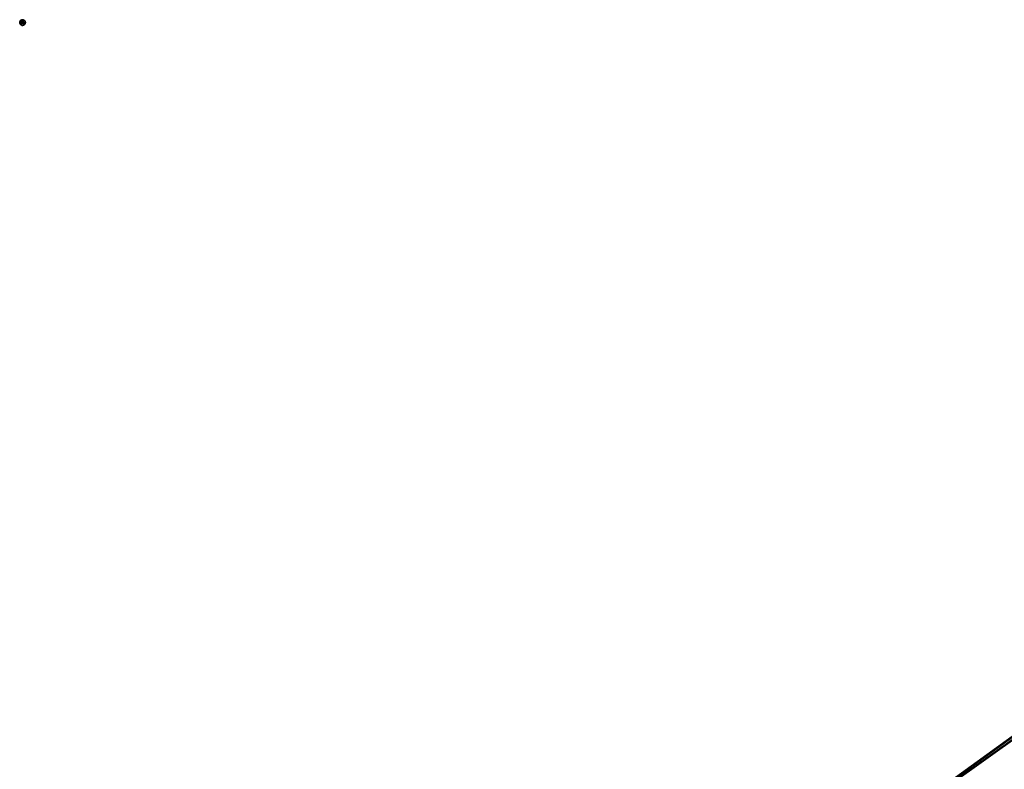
# Model space of a CAD drawing. Header units: metres. Extents: x 93672 to 93855, y 1247193 to 1247330.
# Tile 246 of 256: x 93730 to 93765, y 1247270 to 1247297. Entities that reach past the tile are written whole.
import ezdxf

# ---------------------------------------------------------------- set-up
doc = ezdxf.new("R2010")
doc.units = ezdxf.units.M
for name, color, linetype in [('BKK_Lavspent_luft_flyttes', 160, 'Continuous'), ('Master_stolper_saneres', 10, 'Continuous'), ('Telenor_luft_flyttes', 50, 'Continuous')]:
    doc.layers.add(name, color=color, linetype=linetype)

msp = doc.modelspace()

# ---------------------------------------------------------------- linework, layer by layer
at = {"layer": 'BKK_Lavspent_luft_flyttes'}
msp.add_polyline3d([(93732.222, 1247247.677, 11.185), (93756.399, 1247265.302, 10.807), (93784.504, 1247285.339, 9.267)], dxfattribs=at)
at = {"layer": 'Telenor_luft_flyttes'}
msp.add_polyline3d([(93757.507, 1247266.122, 10.719), (93784.554, 1247285.702, 9.208)], dxfattribs=at)

# ---------------------------------------------------------------- meshes
at = {"layer": 'BKK_Lavspent_luft_flyttes'}
mesh = msp.add_polyface(dxfattribs=at)
corners = [(93756.403, 1247265.297, 10.805), (93784.507, 1247285.335, 9.266), (93756.402, 1247265.298, 10.806), (93784.506, 1247285.336, 9.266), (93756.401, 1247265.299, 10.807), (93784.505, 1247285.337, 9.267), (93756.401, 1247265.3, 10.807), (93784.505, 1247285.338, 9.267), (93756.4, 1247265.301, 10.807), (93784.504, 1247285.339, 9.267), (93756.399, 1247265.302, 10.807), (93784.503, 1247285.34, 9.267), (93756.398, 1247265.303, 10.807), (93784.502, 1247285.341, 9.267), (93756.398, 1247265.304, 10.807), (93784.502, 1247285.342, 9.266), (93756.397, 1247265.305, 10.807), (93784.501, 1247285.343, 9.266), (93756.396, 1247265.306, 10.806), (93784.5, 1247285.343, 9.265), (93756.396, 1247265.307, 10.806), (93784.5, 1247285.344, 9.264), (93756.395, 1247265.308, 10.805), (93784.499, 1247285.345, 9.264), (93756.394, 1247265.309, 10.804), (93784.499, 1247285.346, 9.262), (93756.394, 1247265.309, 10.803), (93784.498, 1247285.346, 9.261), (93756.394, 1247265.31, 10.802), (93784.498, 1247285.346, 9.26), (93756.393, 1247265.31, 10.801), (93784.498, 1247285.347, 9.259), (93756.393, 1247265.31, 10.799), (93784.498, 1247285.347, 9.258), (93756.393, 1247265.31, 10.798), (93784.497, 1247285.347, 9.256), (93756.393, 1247265.31, 10.797), (93784.498, 1247285.347, 9.255), (93756.393, 1247265.31, 10.796), (93784.498, 1247285.346, 9.254), (93756.393, 1247265.31, 10.794), (93784.498, 1247285.346, 9.253), (93756.393, 1247265.31, 10.793), (93784.498, 1247285.345, 9.252), (93756.394, 1247265.309, 10.792), (93784.499, 1247285.345, 9.251), (93756.394, 1247265.308, 10.791), (93784.499, 1247285.344, 9.25), (93756.395, 1247265.308, 10.79), (93784.5, 1247285.343, 9.249), (93756.395, 1247265.307, 10.789), (93784.5, 1247285.342, 9.248), (93756.396, 1247265.306, 10.789), (93784.501, 1247285.341, 9.248), (93756.396, 1247265.305, 10.788), (93784.502, 1247285.34, 9.247), (93756.397, 1247265.304, 10.788), (93784.502, 1247285.339, 9.247), (93756.398, 1247265.303, 10.787), (93784.503, 1247285.338, 9.247), (93756.399, 1247265.302, 10.787), (93784.504, 1247285.337, 9.247), (93756.399, 1247265.301, 10.788), (93784.505, 1247285.336, 9.247), (93756.4, 1247265.3, 10.788), (93784.505, 1247285.335, 9.248), (93756.401, 1247265.299, 10.788), (93784.506, 1247285.334, 9.249), (93756.402, 1247265.298, 10.789), (93784.507, 1247285.333, 9.249), (93756.402, 1247265.297, 10.79), (93784.507, 1247285.333, 9.25), (93756.403, 1247265.296, 10.79)]
mesh.append_faces([[corners[k] for k in face] for face in [(0, 1, 2), (2, 3, 4), (4, 5, 6), (6, 7, 8), (8, 9, 10), (10, 11, 12), (12, 13, 14), (14, 15, 16), (16, 17, 18), (18, 19, 20), (20, 21, 22), (22, 23, 24), (24, 25, 26), (26, 27, 28), (28, 29, 30), (30, 31, 32), (32, 33, 34), (34, 35, 36), (36, 37, 38), (38, 39, 40), (40, 41, 42), (42, 43, 44), (44, 45, 46), (46, 47, 48), (48, 49, 50), (50, 51, 52), (52, 53, 54), (54, 55, 56), (56, 57, 58), (58, 59, 60), (60, 61, 62), (62, 63, 64), (64, 65, 66), (66, 67, 68), (68, 69, 70), (70, 71, 72)]])
mesh = msp.add_polyface(dxfattribs=at)
corners = [(93756.405, 1247265.294, 10.797), (93784.509, 1247285.331, 9.258), (93756.405, 1247265.294, 10.799), (93784.509, 1247285.331, 9.26), (93756.404, 1247265.295, 10.8), (93784.509, 1247285.331, 9.261), (93756.404, 1247265.295, 10.801), (93784.509, 1247285.332, 9.262), (93756.404, 1247265.295, 10.802), (93784.508, 1247285.332, 9.263), (93756.404, 1247265.296, 10.803), (93784.508, 1247285.333, 9.264), (93756.403, 1247265.297, 10.804), (93784.507, 1247285.334, 9.265), (93756.403, 1247265.297, 10.805), (93756.398, 1247265.304, 10.807), (93784.502, 1247285.341, 9.267), (93784.502, 1247285.342, 9.266), (93756.397, 1247265.305, 10.807), (93784.501, 1247285.343, 9.266), (93756.396, 1247265.306, 10.806), (93784.5, 1247285.343, 9.265), (93756.396, 1247265.307, 10.806), (93784.5, 1247285.344, 9.264), (93756.395, 1247265.308, 10.805), (93784.499, 1247285.345, 9.264), (93756.394, 1247265.309, 10.804), (93784.499, 1247285.346, 9.262), (93756.394, 1247265.309, 10.803), (93784.498, 1247285.346, 9.261), (93756.394, 1247265.31, 10.802), (93784.498, 1247285.346, 9.26), (93756.393, 1247265.31, 10.801), (93784.498, 1247285.347, 9.259), (93756.393, 1247265.31, 10.799), (93784.498, 1247285.347, 9.258), (93756.393, 1247265.31, 10.798), (93784.497, 1247285.347, 9.256), (93756.393, 1247265.31, 10.797), (93784.498, 1247285.347, 9.255), (93756.393, 1247265.31, 10.796), (93784.498, 1247285.346, 9.254), (93756.393, 1247265.31, 10.794), (93784.498, 1247285.346, 9.253), (93756.393, 1247265.31, 10.793), (93784.498, 1247285.345, 9.252), (93756.394, 1247265.309, 10.792), (93784.499, 1247285.345, 9.251), (93756.394, 1247265.308, 10.791), (93784.499, 1247285.344, 9.25), (93756.395, 1247265.308, 10.79), (93784.5, 1247285.343, 9.249), (93756.395, 1247265.307, 10.789), (93784.5, 1247285.342, 9.248), (93756.396, 1247265.306, 10.789), (93784.501, 1247285.341, 9.248), (93756.396, 1247265.305, 10.788), (93784.502, 1247285.34, 9.247), (93756.397, 1247265.304, 10.788), (93784.502, 1247285.339, 9.247), (93756.398, 1247265.303, 10.787), (93784.503, 1247285.338, 9.247), (93756.403, 1247265.296, 10.79), (93784.508, 1247285.332, 9.251), (93756.403, 1247265.296, 10.791), (93784.508, 1247285.331, 9.252), (93756.404, 1247265.295, 10.793), (93784.509, 1247285.331, 9.253), (93756.404, 1247265.295, 10.794), (93784.509, 1247285.331, 9.255), (93756.404, 1247265.294, 10.795), (93784.509, 1247285.331, 9.256), (93756.404, 1247265.294, 10.796), (93784.509, 1247285.33, 9.257), (93756.405, 1247265.294, 10.797)]
mesh.append_faces([[corners[k] for k in face] for face in [(0, 1, 2), (2, 3, 4), (4, 5, 6), (6, 7, 8), (8, 9, 10), (10, 11, 12), (12, 13, 14), (15, 16, 17), (18, 17, 19), (20, 19, 21), (22, 21, 23), (24, 23, 25), (26, 25, 27), (28, 27, 29), (30, 29, 31), (32, 31, 33), (34, 33, 35), (36, 35, 37), (38, 37, 39), (40, 39, 41), (42, 41, 43), (44, 43, 45), (46, 45, 47), (48, 47, 49), (50, 49, 51), (52, 51, 53), (54, 53, 55), (56, 55, 57), (58, 57, 59), (60, 59, 61), (62, 63, 64), (64, 65, 66), (66, 67, 68), (68, 69, 70), (70, 71, 72), (72, 73, 74)]])
mesh = msp.add_polyface(dxfattribs=at)
corners = [(93756.405, 1247265.294, 10.797), (93784.509, 1247285.33, 9.257), (93784.509, 1247285.331, 9.258), (93756.405, 1247265.294, 10.799), (93784.509, 1247285.331, 9.26), (93756.404, 1247265.295, 10.8), (93784.509, 1247285.331, 9.261), (93756.404, 1247265.295, 10.801), (93784.509, 1247285.332, 9.262), (93756.404, 1247265.295, 10.802), (93784.508, 1247285.332, 9.263), (93756.404, 1247265.296, 10.803), (93784.508, 1247285.333, 9.264), (93756.403, 1247265.297, 10.804), (93784.507, 1247285.334, 9.265), (93756.403, 1247265.297, 10.805), (93784.507, 1247285.335, 9.266), (93756.402, 1247265.298, 10.806), (93784.506, 1247285.336, 9.266), (93756.401, 1247265.299, 10.807), (93784.505, 1247285.337, 9.267), (93756.401, 1247265.3, 10.807), (93784.505, 1247285.338, 9.267), (93756.4, 1247265.301, 10.807), (93784.504, 1247285.339, 9.267), (93756.399, 1247265.302, 10.807), (93784.503, 1247285.34, 9.267), (93756.398, 1247265.303, 10.807), (93784.502, 1247285.341, 9.267), (93756.399, 1247265.302, 10.787), (93784.503, 1247285.338, 9.247), (93784.504, 1247285.337, 9.247), (93756.399, 1247265.301, 10.788), (93784.505, 1247285.336, 9.247), (93756.4, 1247265.3, 10.788), (93784.505, 1247285.335, 9.248), (93756.401, 1247265.299, 10.788), (93784.506, 1247285.334, 9.249), (93756.402, 1247265.298, 10.789), (93784.507, 1247285.333, 9.249), (93756.402, 1247265.297, 10.79), (93784.507, 1247285.333, 9.25), (93756.403, 1247265.296, 10.79), (93784.508, 1247285.332, 9.251), (93756.403, 1247265.296, 10.791), (93784.508, 1247285.331, 9.252), (93756.404, 1247265.295, 10.793), (93784.509, 1247285.331, 9.253), (93756.404, 1247265.295, 10.794), (93784.509, 1247285.331, 9.255), (93756.404, 1247265.294, 10.795), (93784.509, 1247285.331, 9.256), (93756.404, 1247265.294, 10.796), (93784.509, 1247285.33, 9.257), (93784.498, 1247285.346, 9.254), (93784.497, 1247285.347, 9.256), (93784.498, 1247285.347, 9.255), (93784.498, 1247285.346, 9.26), (93784.498, 1247285.347, 9.258), (93784.498, 1247285.347, 9.259), (93784.499, 1247285.345, 9.251), (93784.498, 1247285.346, 9.253), (93784.498, 1247285.345, 9.252), (93784.5, 1247285.344, 9.264), (93784.498, 1247285.346, 9.261), (93784.499, 1247285.346, 9.262), (93784.5, 1247285.343, 9.249)]
mesh.append_faces([[corners[k] for k in face] for face in [(0, 1, 2), (3, 2, 4), (5, 4, 6), (7, 6, 8), (9, 8, 10), (11, 10, 12), (13, 12, 14), (15, 14, 16), (17, 16, 18), (19, 18, 20), (21, 20, 22), (23, 22, 24), (25, 24, 26), (27, 26, 28), (29, 30, 31), (32, 31, 33), (34, 33, 35), (36, 35, 37), (38, 37, 39), (40, 39, 41), (42, 41, 43), (44, 43, 45), (46, 45, 47), (48, 47, 49), (50, 49, 51), (52, 51, 53), (54, 55, 56), (55, 57, 58), (57, 55, 54), (58, 57, 59), (54, 60, 57), (60, 54, 61), (60, 61, 62), (63, 64, 57), (64, 63, 65), (60, 66, 57)]])
at = {"layer": 'Master_stolper_saneres'}
mesh = msp.add_polyface(dxfattribs=at)
corners = [(93730.03, 1247296.771, 13.14), (93730.031, 1247296.784, 13.14), (93730.033, 1247296.796, 13.14), (93730.037, 1247296.809, 13.14), (93730.043, 1247296.82, 13.14), (93730.05, 1247296.831, 13.14), (93730.058, 1247296.841, 13.14), (93730.068, 1247296.849, 13.14), (93730.078, 1247296.857, 13.14), (93730.09, 1247296.862, 13.14), (93730.102, 1247296.867, 13.14), (93730.114, 1247296.87, 13.14), (93730.127, 1247296.871, 13.14), (93730.14, 1247296.871, 13.14), (93730.152, 1247296.869, 13.14), (93730.165, 1247296.865, 13.14), (93730.176, 1247296.86, 13.14), (93730.187, 1247296.853, 13.14), (93730.197, 1247296.845, 13.14), (93730.206, 1247296.836, 13.14), (93730.214, 1247296.826, 13.14), (93730.22, 1247296.814, 13.14), (93730.225, 1247296.803, 13.14), (93730.228, 1247296.79, 13.14), (93730.23, 1247296.777, 13.14), (93730.23, 1247296.765, 13.14), (93730.228, 1247296.752, 13.14), (93730.225, 1247296.74, 13.14), (93730.22, 1247296.728, 13.14), (93730.214, 1247296.716, 13.14), (93730.206, 1247296.706, 13.14), (93730.197, 1247296.697, 13.14), (93730.187, 1247296.689, 13.14), (93730.176, 1247296.682, 13.14), (93730.165, 1247296.677, 13.14), (93730.152, 1247296.674, 13.14), (93730.14, 1247296.671, 13.14), (93730.127, 1247296.671, 13.14), (93730.114, 1247296.672, 13.14), (93730.102, 1247296.675, 13.14), (93730.09, 1247296.68, 13.14), (93730.078, 1247296.685, 13.14), (93730.068, 1247296.693, 13.14), (93730.058, 1247296.701, 13.14), (93730.05, 1247296.711, 13.14), (93730.043, 1247296.722, 13.14), (93730.037, 1247296.733, 13.14), (93730.033, 1247296.746, 13.14), (93730.031, 1247296.758, 13.14), (93730.03, 1247296.771, 13.14), (93730.03, 1247296.771, 1.881), (93730.031, 1247296.784, 1.881), (93730.033, 1247296.796, 1.881), (93730.037, 1247296.809, 1.881), (93730.043, 1247296.82, 1.881), (93730.05, 1247296.831, 1.881), (93730.058, 1247296.841, 1.881), (93730.068, 1247296.849, 1.881), (93730.078, 1247296.857, 1.881), (93730.09, 1247296.862, 1.881), (93730.102, 1247296.867, 1.881), (93730.114, 1247296.87, 1.881), (93730.127, 1247296.871, 1.881), (93730.14, 1247296.871, 1.881), (93730.152, 1247296.869, 1.881), (93730.165, 1247296.865, 1.881), (93730.176, 1247296.86, 1.881), (93730.187, 1247296.853, 1.881), (93730.197, 1247296.845, 1.881), (93730.206, 1247296.836, 1.881), (93730.214, 1247296.826, 1.881), (93730.22, 1247296.814, 1.881), (93730.225, 1247296.803, 1.881), (93730.228, 1247296.79, 1.881), (93730.23, 1247296.777, 1.881), (93730.23, 1247296.765, 1.881), (93730.228, 1247296.752, 1.881), (93730.225, 1247296.74, 1.881), (93730.22, 1247296.728, 1.881), (93730.214, 1247296.716, 1.881), (93730.206, 1247296.706, 1.881), (93730.197, 1247296.697, 1.881), (93730.187, 1247296.689, 1.881), (93730.176, 1247296.682, 1.881), (93730.165, 1247296.677, 1.881), (93730.152, 1247296.674, 1.881), (93730.14, 1247296.671, 1.881), (93730.127, 1247296.671, 1.881), (93730.114, 1247296.672, 1.881), (93730.102, 1247296.675, 1.881), (93730.09, 1247296.68, 1.881), (93730.078, 1247296.685, 1.881), (93730.068, 1247296.693, 1.881), (93730.058, 1247296.701, 1.881), (93730.05, 1247296.711, 1.881), (93730.043, 1247296.722, 1.881), (93730.037, 1247296.733, 1.881), (93730.033, 1247296.746, 1.881), (93730.031, 1247296.758, 1.881), (93730.03, 1247296.771, 1.881)]
mesh.append_faces([[corners[k] for k in face] for face in [(0, 50, 51), (0, 51, 1), (1, 51, 52), (1, 52, 2), (2, 52, 53), (2, 53, 3), (3, 53, 54), (3, 54, 4), (4, 54, 55), (4, 55, 5), (5, 55, 56), (5, 56, 6), (6, 56, 57), (6, 57, 7), (7, 57, 58), (7, 58, 8), (8, 58, 59), (8, 59, 9), (9, 59, 60), (9, 60, 10), (10, 60, 61), (10, 61, 11), (11, 61, 62), (11, 62, 12), (12, 62, 63), (12, 63, 13), (13, 63, 64), (13, 64, 14), (14, 64, 65), (14, 65, 15), (15, 65, 66), (15, 66, 16), (16, 66, 67), (16, 67, 17), (17, 67, 68), (17, 68, 18), (18, 68, 69), (18, 69, 19), (19, 69, 70), (19, 70, 20), (20, 70, 71), (20, 71, 21), (21, 71, 72), (21, 72, 22), (22, 72, 73), (22, 73, 23), (23, 73, 74), (23, 74, 24), (24, 74, 75), (24, 75, 25), (25, 75, 76), (25, 76, 26), (26, 76, 77), (26, 77, 27), (27, 77, 78), (27, 78, 28), (28, 78, 79), (28, 79, 29), (29, 79, 80), (29, 80, 30), (30, 80, 81), (30, 81, 31), (31, 81, 82), (31, 82, 32), (32, 82, 83), (32, 83, 33), (33, 83, 84), (33, 84, 34), (34, 84, 85), (34, 85, 35), (35, 85, 86), (35, 86, 36), (36, 86, 87), (36, 87, 37), (37, 87, 88), (37, 88, 38), (38, 88, 89), (38, 89, 39), (39, 89, 90), (39, 90, 40), (40, 90, 91), (40, 91, 41), (41, 91, 92), (41, 92, 42), (42, 92, 93), (42, 93, 43), (43, 93, 94), (43, 94, 44), (44, 94, 95), (44, 95, 45), (45, 95, 96), (45, 96, 46), (46, 96, 97), (46, 97, 47), (47, 97, 98), (47, 98, 48), (48, 98, 99), (48, 99, 49), (26, 24, 25), (11, 9, 10), (27, 24, 26), (24, 22, 23), (28, 24, 27), (24, 21, 22), (29, 24, 28), (24, 19, 21), (21, 19, 20), (48, 24, 29), (24, 48, 19), (31, 29, 30), (19, 48, 16), (16, 18, 19), (18, 16, 17), (36, 34, 35), (33, 31, 32), (34, 31, 33), (34, 38, 31), (38, 34, 36), (31, 38, 29), (16, 14, 15), (48, 29, 38), (16, 13, 14), (38, 36, 37), (16, 7, 13), (13, 11, 12), (13, 9, 11), (13, 7, 9), (40, 38, 39), (16, 48, 2), (41, 38, 40), (9, 7, 8), (45, 38, 41), (43, 41, 42), (41, 43, 45), (4, 6, 7), (6, 4, 5), (45, 43, 44), (16, 2, 7), (48, 38, 45), (7, 2, 4), (4, 2, 3), (47, 45, 46), (48, 45, 47), (48, 1, 2), (48, 0, 1), (76, 74, 75), (61, 59, 60), (77, 74, 76), (74, 72, 73), (78, 74, 77), (74, 71, 72), (79, 74, 78), (74, 69, 71), (71, 69, 70), (98, 74, 79), (74, 98, 69), (81, 79, 80), (69, 98, 66), (66, 68, 69), (68, 66, 67), (86, 84, 85), (83, 81, 82), (84, 81, 83), (84, 88, 81), (88, 84, 86), (81, 88, 79), (66, 64, 65), (98, 79, 88), (66, 63, 64), (88, 86, 87), (66, 57, 63), (63, 61, 62), (63, 59, 61), (63, 57, 59), (90, 88, 89), (66, 98, 52), (91, 88, 90), (59, 57, 58), (95, 88, 91), (93, 91, 92), (91, 93, 95), (54, 56, 57), (56, 54, 55), (95, 93, 94), (66, 52, 57), (98, 88, 95), (57, 52, 54), (54, 52, 53), (97, 95, 96), (98, 95, 97), (98, 51, 52), (98, 50, 51)]])
at = {"layer": 'Telenor_luft_flyttes'}
mesh = msp.add_polyface(dxfattribs=at)
corners = [(93757.501, 1247266.13, 10.709), (93757.501, 1247266.13, 10.71), (93757.501, 1247266.13, 10.712), (93757.501, 1247266.13, 10.713), (93757.502, 1247266.129, 10.714), (93757.502, 1247266.129, 10.715), (93757.503, 1247266.128, 10.716), (93757.503, 1247266.127, 10.717), (93757.504, 1247266.126, 10.718), (93757.505, 1247266.126, 10.718), (93757.505, 1247266.125, 10.719), (93757.506, 1247266.124, 10.719), (93757.507, 1247266.123, 10.719), (93757.507, 1247266.122, 10.719), (93757.508, 1247266.12, 10.719), (93757.509, 1247266.119, 10.719), (93757.51, 1247266.119, 10.718), (93757.51, 1247266.118, 10.717), (93757.511, 1247266.117, 10.717), (93757.511, 1247266.116, 10.716), (93757.512, 1247266.115, 10.715), (93757.512, 1247266.115, 10.713), (93757.512, 1247266.114, 10.712), (93757.512, 1247266.114, 10.711), (93757.512, 1247266.114, 10.71), (93757.512, 1247266.114, 10.709), (93757.512, 1247266.114, 10.707), (93757.512, 1247266.114, 10.706), (93757.512, 1247266.115, 10.705), (93757.511, 1247266.115, 10.704), (93757.511, 1247266.116, 10.703), (93757.51, 1247266.116, 10.702), (93757.51, 1247266.117, 10.701), (93757.509, 1247266.118, 10.7), (93757.508, 1247266.119, 10.7), (93757.508, 1247266.12, 10.699), (93757.507, 1247266.121, 10.699), (93757.506, 1247266.122, 10.699), (93757.505, 1247266.123, 10.699), (93757.505, 1247266.124, 10.7), (93757.504, 1247266.125, 10.7), (93757.503, 1247266.126, 10.701), (93757.503, 1247266.127, 10.701), (93757.502, 1247266.128, 10.702), (93757.502, 1247266.128, 10.703), (93757.501, 1247266.129, 10.704), (93757.501, 1247266.129, 10.705), (93757.501, 1247266.13, 10.707), (93757.501, 1247266.13, 10.708), (93757.501, 1247266.13, 10.709), (93784.548, 1247285.71, 9.198), (93784.548, 1247285.71, 9.199), (93784.549, 1247285.71, 9.201), (93784.549, 1247285.709, 9.202), (93784.549, 1247285.709, 9.203), (93784.55, 1247285.708, 9.204), (93784.55, 1247285.708, 9.205), (93784.551, 1247285.707, 9.206), (93784.551, 1247285.706, 9.207), (93784.552, 1247285.705, 9.207), (93784.553, 1247285.704, 9.208), (93784.554, 1247285.703, 9.208), (93784.554, 1247285.702, 9.208), (93784.555, 1247285.701, 9.208), (93784.556, 1247285.7, 9.208), (93784.556, 1247285.699, 9.208), (93784.557, 1247285.698, 9.207), (93784.558, 1247285.697, 9.206), (93784.558, 1247285.697, 9.206), (93784.559, 1247285.696, 9.205), (93784.559, 1247285.695, 9.204), (93784.56, 1247285.695, 9.202), (93784.56, 1247285.694, 9.201), (93784.56, 1247285.694, 9.2), (93784.56, 1247285.694, 9.199), (93784.56, 1247285.694, 9.198), (93784.56, 1247285.694, 9.196), (93784.56, 1247285.694, 9.195), (93784.559, 1247285.694, 9.194), (93784.559, 1247285.695, 9.193), (93784.558, 1247285.695, 9.192), (93784.558, 1247285.696, 9.191), (93784.557, 1247285.697, 9.19), (93784.556, 1247285.698, 9.189), (93784.556, 1247285.699, 9.189), (93784.555, 1247285.7, 9.188), (93784.554, 1247285.701, 9.188), (93784.554, 1247285.702, 9.188), (93784.553, 1247285.703, 9.188), (93784.552, 1247285.704, 9.189), (93784.551, 1247285.705, 9.189), (93784.551, 1247285.706, 9.19), (93784.55, 1247285.707, 9.19), (93784.55, 1247285.707, 9.191), (93784.549, 1247285.708, 9.192), (93784.549, 1247285.709, 9.193), (93784.549, 1247285.709, 9.194), (93784.548, 1247285.71, 9.196), (93784.548, 1247285.71, 9.197), (93784.548, 1247285.71, 9.198)]
mesh.append_faces([[corners[k] for k in face] for face in [(0, 50, 51), (0, 51, 1), (1, 51, 52), (1, 52, 2), (2, 52, 53), (2, 53, 3), (3, 53, 54), (3, 54, 4), (4, 54, 55), (4, 55, 5), (5, 55, 56), (5, 56, 6), (6, 56, 57), (6, 57, 7), (7, 57, 58), (7, 58, 8), (8, 58, 59), (8, 59, 9), (9, 59, 60), (9, 60, 10), (10, 60, 61), (10, 61, 11), (11, 61, 62), (11, 62, 12), (12, 62, 63), (12, 63, 13), (13, 63, 64), (13, 64, 14), (14, 64, 65), (14, 65, 15), (15, 65, 66), (15, 66, 16), (16, 66, 67), (16, 67, 17), (17, 67, 68), (17, 68, 18), (18, 68, 69), (18, 69, 19), (19, 69, 70), (19, 70, 20), (20, 70, 71), (20, 71, 21), (21, 71, 72), (21, 72, 22), (22, 72, 73), (22, 73, 23), (23, 73, 74), (23, 74, 24), (24, 74, 75), (24, 75, 25), (25, 75, 76), (25, 76, 26), (26, 76, 77), (26, 77, 27), (27, 77, 78), (27, 78, 28), (28, 78, 79), (28, 79, 29), (29, 79, 80), (29, 80, 30), (30, 80, 81), (30, 81, 31), (31, 81, 82), (31, 82, 32), (32, 82, 83), (32, 83, 33), (33, 83, 84), (33, 84, 34), (34, 84, 85), (34, 85, 35), (35, 85, 86), (35, 86, 36), (36, 86, 87), (36, 87, 37), (37, 87, 88), (37, 88, 38), (38, 88, 89), (38, 89, 39), (39, 89, 90), (39, 90, 40), (40, 90, 91), (40, 91, 41), (41, 91, 92), (41, 92, 42), (42, 92, 93), (42, 93, 43), (43, 93, 94), (43, 94, 44), (44, 94, 95), (44, 95, 45), (45, 95, 96), (45, 96, 46), (46, 96, 97), (46, 97, 47), (47, 97, 98), (47, 98, 48), (48, 98, 99), (48, 99, 49), (27, 25, 26), (12, 10, 11), (25, 22, 24), (22, 25, 27), (24, 22, 23), (27, 30, 22), (30, 27, 28), (30, 28, 29), (18, 21, 22), (21, 18, 20), (20, 18, 19), (30, 32, 22), (32, 30, 31), (18, 16, 17), (18, 12, 16), (33, 35, 32), (35, 33, 34), (15, 12, 13), (12, 15, 16), (22, 12, 18), (12, 22, 10), (15, 13, 14), (39, 36, 38), (36, 39, 35), (38, 36, 37), (35, 40, 32), (40, 35, 39), (22, 9, 10), (9, 22, 32), (9, 4, 8), (9, 0, 4), (0, 9, 32), (44, 40, 42), (42, 40, 41), (8, 6, 7), (0, 32, 40), (8, 4, 6), (44, 42, 43), (6, 4, 5), (4, 0, 2), (0, 40, 44), (48, 45, 47), (45, 48, 44), (4, 2, 3), (47, 45, 46), (0, 44, 48), (2, 0, 1), (77, 75, 76), (62, 60, 61), (75, 72, 74), (72, 75, 77), (74, 72, 73), (77, 80, 72), (80, 77, 78), (80, 78, 79), (68, 71, 72), (71, 68, 70), (70, 68, 69), (80, 82, 72), (82, 80, 81), (68, 66, 67), (68, 62, 66), (83, 85, 82), (85, 83, 84), (65, 62, 63), (62, 65, 66), (72, 62, 68), (62, 72, 60), (65, 63, 64), (89, 86, 88), (86, 89, 85), (88, 86, 87), (85, 90, 82), (90, 85, 89), (72, 59, 60), (59, 72, 82), (59, 54, 58), (59, 50, 54), (50, 59, 82), (94, 90, 92), (92, 90, 91), (58, 56, 57), (50, 82, 90), (58, 54, 56), (94, 92, 93), (56, 54, 55), (54, 50, 52), (50, 90, 94), (98, 95, 97), (95, 98, 94), (54, 52, 53), (97, 95, 96), (50, 94, 98), (52, 50, 51)]])

doc.saveas('drawing.dxf')
